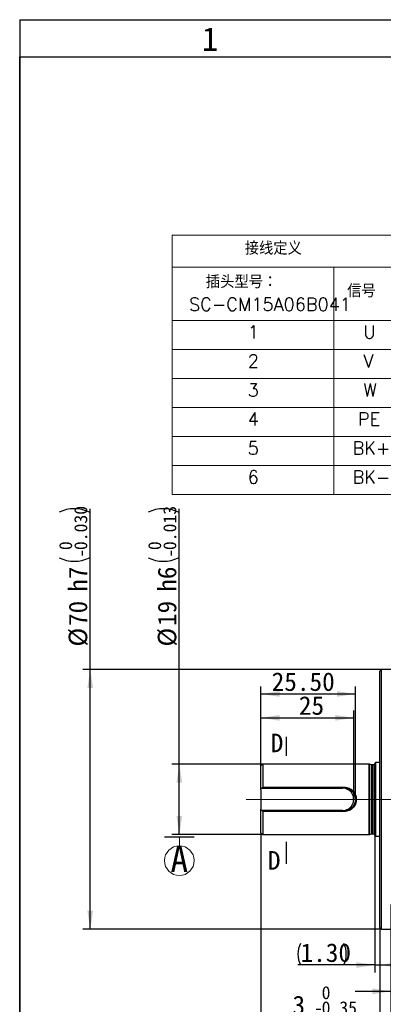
# Model space of a CAD drawing. Header units: millimetres. Extents: x 10 to 584, y 10 to 410.
# Tile 2 of 28: x 10 to 108, y 145 to 410. Entities that reach past the tile are written whole.
import ezdxf

# ---------------------------------------------------------------- set-up
doc = ezdxf.new("R2010")
doc.units = ezdxf.units.MM
doc.header["$LTSCALE"] = 2
for name, pattern in [('SLD-中心线', [34.29, 30.48, -1.27, 1.27, -1.27]), ('SLD-实线', [0]), ('SLD-虚线', [1.905, 1.27, -0.635])]:
    doc.linetypes.add(name, pattern=pattern)
doc.layers.add('图框', color=7, linetype='SLD-实线')
doc.layers.add('细实线层', color=7, linetype='SLD-实线')
doc.layers.add('粗实线层', color=7, linetype='SLD-实线', lineweight=25)
doc.styles.add('SLDTEXTSTYLE0', font='txt', dxfattribs={"bigfont": 'bigfont'})
doc.styles.add('SLDTEXTSTYLE1', font='txt')
doc.dimstyles.new('SLDDIMSTYLE0', dxfattribs={"dimtxt": 5, "dimasz": 5, "dimexe": 0, "dimexo": 0.0625, "dimgap": 1.25, "dimtad": 2, "dimrnd": 1e-09, "dimzin": 12, "dimdsep": 46, "dimtxsty": 'SLDTEXTSTYLE1', "dimsah": 1, "dimcen": 0.09, "dimadec": 0, "dimazin": 3, "dimtfac": 1, "dimtdec": 3, "dimtofl": 0, "dimtmove": 0, "dimatfit": 3, "dimfxl": 1, "dimfrac": 2, "dimtolj": 1, "dimtzin": 12, "dimarcsym": 0})
doc.dimstyles.new('SLDDIMSTYLE1', dxfattribs={"dimtxt": 5, "dimasz": 5, "dimexe": 0, "dimexo": 0.0625, "dimgap": 1.25, "dimtad": 2, "dimrnd": 1e-09, "dimzin": 12, "dimdsep": 46, "dimtxsty": 'SLDTEXTSTYLE1', "dimsah": 1, "dimcen": 0.09, "dimadec": 0, "dimazin": 3, "dimtol": 1, "dimtp": 0.5, "dimtm": 0.5, "dimtfac": 1, "dimtdec": 1, "dimtofl": 0, "dimtmove": 0, "dimatfit": 3, "dimfxl": 1, "dimfrac": 2, "dimtolj": 1, "dimarcsym": 0})
doc.dimstyles.new('SLDDIMSTYLE3', dxfattribs={"dimtxt": 5, "dimasz": 5, "dimexe": 0, "dimexo": 0.0625, "dimgap": 1.25, "dimtad": 2, "dimrnd": 1e-09, "dimzin": 12, "dimdsep": 46, "dimtxsty": 'SLDTEXTSTYLE1', "dimsah": 1, "dimcen": 0.09, "dimadec": 0, "dimazin": 3, "dimtol": 1, "dimtm": 0.35, "dimtfac": 1, "dimtmove": 0, "dimatfit": 0, "dimfxl": 1, "dimfrac": 2, "dimtolj": 1, "dimarcsym": 0})
doc.dimstyles.new('SLDDIMSTYLE4', dxfattribs={"dimtxt": 5, "dimasz": 5, "dimexe": 0, "dimexo": 0.0625, "dimgap": 1.25, "dimtad": 2, "dimrnd": 1e-09, "dimzin": 4, "dimdsep": 46, "dimtxsty": 'SLDTEXTSTYLE1', "dimsah": 1, "dimcen": 0.09, "dimadec": 0, "dimazin": 1, "dimtfac": 1, "dimtdec": 3, "dimtofl": 0, "dimtmove": 0, "dimatfit": 3, "dimfxl": 1, "dimfrac": 2, "dimtolj": 1, "dimtzin": 12, "dimarcsym": 0})
doc.dimstyles.new('SLDDIMSTYLE5', dxfattribs={"dimtxt": 5, "dimasz": 5, "dimexe": 0, "dimexo": 0.0625, "dimgap": 1.25, "dimtad": 2, "dimrnd": 1e-09, "dimzin": 12, "dimdsep": 46, "dimtxsty": 'SLDTEXTSTYLE1', "dimsah": 1, "dimcen": 0.09, "dimadec": 0, "dimazin": 3, "dimtol": 1, "dimtm": 0.03, "dimtfac": 1, "dimtdec": 3, "dimtofl": 0, "dimtmove": 0, "dimatfit": 3, "dimfxl": 1, "dimfrac": 2, "dimtolj": 1, "dimtzin": 0, "dimarcsym": 0})
doc.dimstyles.new('SLDDIMSTYLE6', dxfattribs={"dimtxt": 5, "dimasz": 5, "dimexe": 0, "dimexo": 0.0625, "dimgap": 1.25, "dimtad": 2, "dimrnd": 1e-09, "dimzin": 12, "dimdsep": 46, "dimtxsty": 'SLDTEXTSTYLE1', "dimsah": 1, "dimcen": 0.09, "dimadec": 0, "dimazin": 3, "dimtol": 1, "dimtm": 0.013, "dimtfac": 1, "dimtdec": 3, "dimtofl": 0, "dimtmove": 0, "dimatfit": 3, "dimfxl": 1, "dimfrac": 2, "dimtolj": 1, "dimarcsym": 0})
doc.dimstyles.new('SLDDIMSTYLE7', dxfattribs={"dimtxt": 5, "dimasz": 5, "dimexe": 0, "dimexo": 0.0625, "dimgap": 1.25, "dimtad": 2, "dimrnd": 1e-09, "dimzin": 12, "dimdsep": 46, "dimtxsty": 'SLDTEXTSTYLE1', "dimsah": 1, "dimcen": 0.09, "dimadec": 0, "dimazin": 3, "dimtfac": 1, "dimtdec": 3, "dimtmove": 0, "dimatfit": 0, "dimfxl": 1, "dimfrac": 2, "dimtolj": 1, "dimtzin": 12, "dimarcsym": 0})
doc.dimstyles.new('SLDDIMSTYLE9', dxfattribs={"dimtxt": 5, "dimasz": 5, "dimexe": 0, "dimexo": 0.0625, "dimgap": 1.25, "dimtad": 2, "dimrnd": 1e-09, "dimzin": 4, "dimdsep": 46, "dimtxsty": 'SLDTEXTSTYLE1', "dimsah": 1, "dimcen": 0.09, "dimadec": 0, "dimazin": 1, "dimtfac": 1, "dimtdec": 3, "dimtmove": 0, "dimatfit": 0, "dimfxl": 1, "dimfrac": 2, "dimtolj": 1, "dimtzin": 12, "dimarcsym": 0})

# ---------------------------------------------------------------- blocks, each defined once
blk = doc.blocks.new('SW_TABLEANNOTATION_2')
at = {"color": 0, "linetype": 'SLD-实线', "lineweight": 18}
for p, q in [((0, 0), (0, -8.68)), ((0, 0), (43.54, 0)), ((43.54, 0), (62.32, 0)), ((62.32, 0), (62.32, -8.68))]:
    blk.add_line(p, q, dxfattribs=at)
at = {"color": 0, "linetype": 'Continuous', "lineweight": 0}
for p, q in [((0, -8.68), (0, -22.98)), ((0, -8.68), (43.54, -8.68)), ((43.54, -8.68), (43.54, -22.98)), ((43.54, -8.68), (62.32, -8.68)), ((62.32, -8.68), (62.32, -22.98)), ((0, -22.98), (0, -30.8)), ((0, -22.98), (43.54, -22.98)), ((43.54, -22.98), (43.54, -30.8)), ((43.54, -22.98), (62.32, -22.98)), ((62.32, -22.98), (62.32, -30.8)), ((0, -30.8), (0, -38.62)), ((0, -30.8), (43.54, -30.8)), ((43.54, -30.8), (43.54, -38.62)), ((43.54, -30.8), (62.32, -30.8)), ((62.32, -30.8), (62.32, -38.62)), ((0, -38.62), (0, -46.44)), ((0, -38.62), (43.54, -38.62)), ((43.54, -38.62), (43.54, -46.44)), ((43.54, -38.62), (62.32, -38.62)), ((62.32, -38.62), (62.32, -46.44)), ((0, -46.44), (0, -54.26)), ((0, -46.44), (43.54, -46.44)), ((43.54, -46.44), (43.54, -54.26)), ((43.54, -46.44), (62.32, -46.44)), ((62.32, -46.44), (62.32, -54.26)), ((0, -54.26), (0, -62.08)), ((0, -54.26), (43.54, -54.26)), ((43.54, -54.26), (43.54, -62.08)), ((43.54, -54.26), (62.32, -54.26)), ((62.32, -54.26), (62.32, -62.08)), ((0, -62.08), (0, -69.9)), ((0, -62.08), (43.54, -62.08)), ((43.54, -62.08), (43.54, -69.9)), ((43.54, -62.08), (62.32, -62.08)), ((62.32, -62.08), (62.32, -69.9)), ((0, -69.9), (43.54, -69.9)), ((43.54, -69.9), (62.32, -69.9))]:
    blk.add_line(p, q, dxfattribs=at)
at = {"color": 0, "linetype": 'Continuous', "lineweight": 0, "char_height": 3.5, "attachment_point": 1, "style": 'SLDTEXTSTYLE0'}
for s, insert in [('接线定义', (19.52, -1.79)), ('插头型号：', (9.04, -10.81)), ('信号', (47.11, -13.28)), ('SC-CM15A06B041', (4.5, -16.88)), ('1', (20.32, -24.35)), ('U', (51.48, -24.35)), ('2', (20.32, -32.17)), ('V', (51.48, -32.17)), ('3', (20.32, -39.99)), ('W', (51.48, -39.99)), ('4', (20.32, -47.81)), ('PE', (50.02, -47.81)), ('5', (20.32, -55.62)), ('BK+', (48.57, -55.62)), ('6', (20.32, -63.44)), ('BK-', (48.57, -63.44))]:
    blk.add_mtext(s, dxfattribs=dict(at, insert=insert))
blk = doc.blocks.new('SW_BROKEN_VIEW_0')
at = {"color": 0, "linetype": 'SLD-实线'}
for p, q in [((-43.25, 5.1), (-43.25, 0)), ((-43.25, -23.15), (-43.25, -29.07))]:
    blk.add_line(p, q, dxfattribs=at)
at = {"color": 0, "linetype": 'SLD-虚线'}
for p, q in [((0.76, 2.68), (0.53, 2.27)), ((1.03, 3.07), (0.76, 2.68)), ((1.33, 3.44), (1.03, 3.07)), ((1.66, 3.77), (1.33, 3.44)), ((2.03, 4.07), (1.66, 3.77)), ((2.42, 4.34), (2.03, 4.07)), ((2.83, 4.57), (2.42, 4.34)), ((3.26, 4.76), (2.83, 4.57)), ((3.7, 4.91), (3.26, 4.76)), ((4.16, 5.01), (3.7, 4.91)), ((4.63, 5.08), (4.16, 5.01)), ((5.1, 5.1), (4.63, 5.08)), ((5.1, 5.1), (38.04, 5.1)), ((38.51, 5.08), (38.04, 5.1)), ((38.97, 5.01), (38.51, 5.08)), ((39.43, 4.91), (38.97, 5.01)), ((39.88, 4.76), (39.43, 4.91)), ((40.31, 4.57), (39.88, 4.76)), ((40.72, 4.34), (40.31, 4.57)), ((41.11, 4.07), (40.72, 4.34)), ((41.47, 3.77), (41.11, 4.07)), ((41.8, 3.44), (41.47, 3.77)), ((42.1, 3.07), (41.8, 3.44)), ((42.37, 2.68), (42.1, 3.07)), ((42.6, 2.27), (42.37, 2.68)), ((0.02, 0.47), (0, 0)), ((0, 0), (0, -23.15)), ((0.09, 0.94), (0.02, 0.47)), ((0.19, 1.4), (0.09, 0.94)), ((0.34, 1.84), (0.19, 1.4)), ((0.53, 2.27), (0.34, 1.84)), ((42.79, 1.84), (42.6, 2.27)), ((42.94, 1.4), (42.79, 1.84)), ((43.05, 0.94), (42.94, 1.4)), ((43.11, 0.47), (43.05, 0.94)), ((43.14, 0), (43.11, 0.47)), ((43.14, 0), (43.14, -23.15)), ((0.02, -23.62), (0, -23.15)), ((0.09, -24.08), (0.02, -23.62)), ((43.11, -23.62), (43.05, -24.08)), ((43.14, -23.15), (43.11, -23.62)), ((0.19, -24.54), (0.09, -24.08)), ((0.34, -24.99), (0.19, -24.54)), ((0.53, -25.42), (0.34, -24.99)), ((0.76, -25.83), (0.53, -25.42)), ((1.03, -26.22), (0.76, -25.83)), ((1.33, -26.58), (1.03, -26.22)), ((42.1, -26.22), (41.8, -26.58)), ((42.37, -25.83), (42.1, -26.22)), ((42.6, -25.42), (42.37, -25.83)), ((42.79, -24.99), (42.6, -25.42)), ((42.94, -24.54), (42.79, -24.99)), ((43.05, -24.08), (42.94, -24.54)), ((1.66, -26.92), (1.33, -26.58)), ((2.03, -27.22), (1.66, -26.92)), ((2.42, -27.48), (2.03, -27.22)), ((2.83, -27.71), (2.42, -27.48)), ((3.26, -27.9), (2.83, -27.71)), ((3.7, -28.05), (3.26, -27.9)), ((4.16, -28.16), (3.7, -28.05)), ((4.63, -28.22), (4.16, -28.16)), ((5.1, -28.25), (4.63, -28.22)), ((5.1, -28.25), (38.04, -28.25)), ((38.51, -28.22), (38.04, -28.25)), ((38.97, -28.16), (38.51, -28.22)), ((39.43, -28.05), (38.97, -28.16)), ((39.88, -27.9), (39.43, -28.05)), ((40.31, -27.71), (39.88, -27.9)), ((40.72, -27.48), (40.31, -27.71)), ((41.11, -27.22), (40.72, -27.48)), ((41.47, -26.92), (41.11, -27.22)), ((41.8, -26.58), (41.47, -26.92))]:
    blk.add_line(p, q, dxfattribs=at)
blk = doc.blocks.new('_D_1')
at = {"layer": '细实线层'}
for p, q in [((75.02, 191.02), (75.02, 128.57)), ((110.02, 160.32), (110.02, 128.57)), ((75.02, 130.57), (110.02, 130.57))]:
    blk.add_line(p, q, dxfattribs=at)
for points in [[(75.02, 130.57), (80.02, 129.8), (80.02, 131.34)], [(110.02, 130.57), (105.02, 131.34), (105.02, 129.8)]]:
    blk.add_solid(points, dxfattribs=at)
at = {"layer": '细实线层', "attachment_point": 1, "style": 'SLDTEXTSTYLE1'}
for s, insert, char_height in [('35', (84.58, 136.39), 5), ('±0.5', (93.31, 134.89), 3.5)]:
    blk.add_mtext(s, dxfattribs=dict(at, insert=insert, char_height=char_height))
blk = doc.blocks.new('_D_3')
at = {"layer": '细实线层'}
for p, q in [((110.02, 171.72), (110.02, 139.32)), ((107.02, 165.52), (107.02, 139.32)), ((107.02, 141.32), (83.51, 141.32)), ((107.02, 141.32), (110.02, 141.32)), ((110.02, 141.32), (119.64, 141.32))]:
    blk.add_line(p, q, dxfattribs=at)
for points in [[(107.02, 141.32), (102.02, 142.09), (102.02, 140.55)], [(110.02, 141.32), (115.02, 140.55), (115.02, 142.09)]]:
    blk.add_solid(points, dxfattribs=at)
at = {"layer": '细实线层', "attachment_point": 1, "style": 'SLDTEXTSTYLE1'}
for s, insert, char_height in [('0', (91.37, 149.72), 3.5), ('3', (83.51, 147.14), 5), ('-', (89.33, 145.64), 3.5), ('0.35', (91.37, 145.64), 3.5)]:
    blk.add_mtext(s, dxfattribs=dict(at, insert=insert, char_height=char_height))
blk = doc.blocks.new('_D_5')
at = {"layer": '细实线层'}
for p, q in [((75.02, 203.02), (75.02, 223.98)), ((100.02, 200.02), (100.02, 223.98)), ((75.02, 221.98), (100.02, 221.98))]:
    blk.add_line(p, q, dxfattribs=at)
for points in [[(75.02, 221.98), (80.02, 221.21), (80.02, 222.75)], [(100.02, 221.98), (95.02, 222.75), (95.02, 221.21)]]:
    blk.add_solid(points, dxfattribs=at)
at = {"layer": '细实线层', "insert": (85.24, 227.8), "char_height": 5, "attachment_point": 1, "style": 'SLDTEXTSTYLE1'}
blk.add_mtext('25', dxfattribs=at)
blk = doc.blocks.new('_D_6')
at = {"layer": '细实线层'}
for p, q in [((75.02, 203.02), (75.02, 230.41)), ((75.02, 228.41), (100.52, 228.41)), ((100.52, 200.02), (100.52, 230.41))]:
    blk.add_line(p, q, dxfattribs=at)
for points in [[(75.02, 228.41), (80.02, 227.64), (80.02, 229.18)], [(100.52, 228.41), (95.52, 229.18), (95.52, 227.64)]]:
    blk.add_solid(points, dxfattribs=at)
at = {"layer": '细实线层', "insert": (77.9, 234.23), "char_height": 5, "attachment_point": 1, "style": 'SLDTEXTSTYLE1'}
blk.add_mtext('25.50', dxfattribs=at)
blk = doc.blocks.new('_D_7')
at = {"layer": '细实线层'}
for p, q in [((29.02, 235.02), (29.02, 278.3)), ((107.52, 235.02), (27.02, 235.02)), ((29.02, 165.02), (29.02, 235.02)), ((107.52, 165.02), (27.02, 165.02))]:
    blk.add_line(p, q, dxfattribs=at)
for centre, start, end in [((24.7, 269.19), 63.4349, 116.5651), ((24.7, 273.26), 243.4349, 296.5651)]:
    blk.add_arc(centre, 9.11, start, end, dxfattribs=at)
for points in [[(29.02, 235.02), (28.25, 230.02), (29.79, 230.02)], [(29.02, 165.02), (29.79, 170.02), (28.25, 170.02)]]:
    blk.add_solid(points, dxfattribs=at)
at = {"layer": '细实线层', "attachment_point": 1, "rotation": 90, "style": 'SLDTEXTSTYLE1'}
for s, insert, char_height in [('0.030', (24.7, 267.15), 3.5), ('0', (20.63, 267.15), 3.5), ('-', (24.7, 265.12), 3.5), (' h7 ', (23.2, 252.52), 5), ('70', (23.2, 246.7), 5), ('%%c', (23.2, 241.17), 5)]:
    blk.add_mtext(s, dxfattribs=dict(at, insert=insert, char_height=char_height))
blk = doc.blocks.new('_D_8')
at = {"layer": '细实线层'}
for p, q in [((53.02, 209.52), (53.02, 278.3)), ((75.52, 209.52), (51.02, 209.52)), ((53.02, 190.52), (53.02, 209.52)), ((75.52, 190.52), (51.02, 190.52))]:
    blk.add_line(p, q, dxfattribs=at)
for centre, start, end in [((48.7, 269.19), 63.4349, 116.5651), ((48.7, 273.26), 243.4349, 296.5651)]:
    blk.add_arc(centre, 9.11, start, end, dxfattribs=at)
for points in [[(53.02, 209.52), (52.25, 204.52), (53.79, 204.52)], [(53.02, 190.52), (53.79, 195.52), (52.25, 195.52)]]:
    blk.add_solid(points, dxfattribs=at)
at = {"layer": '细实线层', "attachment_point": 1, "rotation": 90, "style": 'SLDTEXTSTYLE1'}
for s, insert, char_height in [('0.013', (48.7, 267.15), 3.5), ('0', (44.63, 267.15), 3.5), ('-', (48.7, 265.12), 3.5), (' h6 ', (47.2, 252.52), 5), ('19', (47.2, 246.7), 5), ('%%c', (47.2, 241.17), 5)]:
    blk.add_mtext(s, dxfattribs=dict(at, insert=insert, char_height=char_height))
blk = doc.blocks.new('_D_9')
at = {"layer": '细实线层'}
for p, q in [((110.02, 160.32), (110.02, 146.32)), ((118.02, 160.52), (118.02, 146.32)), ((110.02, 148.32), (100.4, 148.32)), ((110.02, 148.32), (118.02, 148.32)), ((118.02, 148.32), (132.69, 148.32))]:
    blk.add_line(p, q, dxfattribs=at)
for points in [[(110.02, 148.32), (105.02, 149.09), (105.02, 147.55)], [(118.02, 148.32), (123.02, 147.55), (123.02, 149.09)]]:
    blk.add_solid(points, dxfattribs=at)
at = {"layer": '细实线层', "char_height": 5, "attachment_point": 1, "style": 'SLDTEXTSTYLE1'}
for s, insert in [('(', (123.96, 154.14)), ('8', (126.87, 154.14)), (')', (129.78, 154.14))]:
    blk.add_mtext(s, dxfattribs=dict(at, insert=insert))
blk = doc.blocks.new('_D_11')
at = {"layer": '细实线层'}
for p, q in [((105.72, 190.32), (105.72, 153.42)), ((107.02, 165.52), (107.02, 153.42)), ((105.72, 155.42), (85, 155.42)), ((105.72, 155.42), (107.02, 155.42)), ((107.02, 155.42), (116.64, 155.42))]:
    blk.add_line(p, q, dxfattribs=at)
for start, end in [(153.4349, 206.5651), (333.4349, 26.5651)]:
    blk.add_arc((91.51, 158.33), 6.51, start, end, dxfattribs=at)
for points in [[(105.72, 155.42), (100.72, 156.19), (100.72, 154.65)], [(107.02, 155.42), (112.02, 154.65), (112.02, 156.19)]]:
    blk.add_solid(points, dxfattribs=at)
at = {"layer": '细实线层', "insert": (85.69, 161.24), "char_height": 5, "attachment_point": 1, "style": 'SLDTEXTSTYLE1'}
blk.add_mtext('1.30', dxfattribs=at)
blk = doc.blocks.new('SW_DATUMTAG_0')
at = {"color": 0, "linetype": 'SLD-实线', "lineweight": 18}
blk.add_line((2.04, 14.41), (2.04, 11.95), dxfattribs=at)
blk.add_circle((2.04, 7.95), 4, dxfattribs=at)
at = {"color": 0, "linetype": 'Continuous', "lineweight": 0, "insert": (-0.35, 11.87), "char_height": 7, "attachment_point": 1, "style": 'SLDTEXTSTYLE1'}
blk.add_mtext('A', dxfattribs=at)

msp = doc.modelspace()

# ---------------------------------------------------------------- linework, layer by layer
at = {"color": 7, "linetype": 'SLD-实线', "lineweight": 25}
for p, q in [((107.520116, 235.022882), (107.020115, 234.522882)), ((107.020115, 200.02288), (107.020115, 234.522882)), ((110.020114, 235.022882), (107.520116, 235.022882)), ((107.520116, 200.02288), (107.520116, 235.022882)), ((75.520114, 209.52288), (75.020113, 209.022883)), ((104.18062, 209.52288), (75.520114, 209.52288)), ((75.520114, 209.52288), (75.520114, 203.291699)), ((104.941094, 209.329698), (104.258267, 209.512658)), ((105.920115, 209.922883), (105.720115, 209.722884)), ((105.720115, 190.322879), (105.720115, 209.722884)), ((107.020115, 209.922883), (105.920115, 209.922883)), ((105.920115, 209.922883), (105.920115, 190.122883)), ((75.020113, 203.022882), (75.020113, 209.022883)), ((105.520116, 209.32288), (104.992857, 209.32288)), ((75.020113, 202.622883), (75.020113, 203.022882)), ((75.020113, 203.022882), (97.020113, 203.022882)), ((75.020113, 202.622883), (75.020113, 197.42288)), ((75.253205, 203.022882), (75.520114, 203.291699)), ((75.520114, 203.291699), (97.520114, 203.291699)), ((97.520114, 203.022882), (97.020113, 203.022882)), ((97.520114, 203.022882), (97.520114, 203.291699)), ((107.020115, 165.522884), (107.020115, 200.02288)), ((107.520116, 165.022883), (107.520116, 200.02288)), ((75.020113, 197.022881), (75.020113, 197.42288)), ((75.020113, 191.022884), (75.020113, 197.022881)), ((97.020113, 197.022881), (75.020113, 197.022881)), ((75.520114, 196.754064), (75.253205, 197.022881)), ((97.520114, 196.754064), (75.520114, 196.754064)), ((75.520114, 196.754064), (75.520114, 190.522883)), ((97.020113, 197.022881), (97.520114, 197.022881)), ((97.520114, 197.022881), (97.520114, 196.754064)), ((75.020113, 191.022884), (75.520114, 190.522883)), ((75.520114, 190.522883), (104.18062, 190.522883)), ((104.258267, 190.533105), (104.941094, 190.716069)), ((104.992857, 190.722879), (105.520116, 190.722879)), ((105.720115, 190.322879), (105.920115, 190.122883)), ((105.920115, 190.122883), (107.020115, 190.122883)), ((107.020115, 165.522884), (107.520116, 165.022883)), ((107.520116, 165.022883), (110.020114, 165.022883))]:
    msp.add_line(p, q, dxfattribs=at)
at = {"color": 8, "linetype": 'SLD-实线', "lineweight": 25}
for p, q in [((104.18062, 190.522883), (104.18062, 209.52288)), ((104.258267, 209.512658), (104.258267, 190.533105)), ((104.941094, 190.716069), (104.941094, 209.329698)), ((104.992857, 209.32288), (104.992857, 190.722879)), ((105.520116, 190.722879), (105.520116, 209.32288))]:
    msp.add_line(p, q, dxfattribs=at)
at = {"color": 7, "linetype": 'SLD-中心线', "lineweight": 18}
msp.add_line((71.020113, 200.02288), (253.585131, 200.02288), dxfattribs=at)
msp.add_line((49.043982, 189.975859), (56.996249, 189.975859))
at = {"color": 7, "linetype": 'SLD-实线', "lineweight": 25}
for centre, radius, start, end in [((104.180614, 209.222828), 0.300052, 75.00135085, 89.99882753), ((105.52011, 209.522886), 0.200005, 270.00160966, 359.99839034), ((104.992883, 209.523004), 0.200124, 255.00195053, 269.99246784), ((97.020115, 200.022881), 3, 269.99997, 90.00003), ((104.180671, 190.822507), 0.299625, 269.99041039, 285.00941123), ((104.992798, 190.52319), 0.199689, 89.98314396, 105.00622466), ((105.520116, 190.52288), 0.199999, 0.00085502, 90.00021221)]:
    msp.add_arc(centre, radius, start, end, dxfattribs=at)
for points, knots in [([(97.520114, 203.291699), (97.730852, 203.2793), (98.152429, 203.254497), (98.956681, 202.995347), (99.844959, 202.39194), (100.434067, 201.486878), (100.67786, 200.670032), (100.741038, 200.025083), (100.678879, 199.3805), (100.435459, 198.561534), (99.846786, 197.655379), (98.958971, 197.051793), (98.154695, 196.791679), (97.732614, 196.76666), (97.520114, 196.754064)], [0, 0, 0, 0, 0.0623500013, 0.12473037, 0.2482407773, 0.3726984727, 0.4361594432, 0.4996527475, 0.5635538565, 0.6268574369, 0.7516453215, 0.8751256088, 0.9371311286, 1, 1, 1, 1]), ([(97.520114, 197.022881), (97.719279, 197.034425), (98.114551, 197.057337), (98.86691, 197.295341), (99.697773, 197.84648), (100.252521, 198.67963), (100.481382, 199.432869), (100.539752, 200.024904), (100.480428, 200.617272), (100.251217, 201.368562), (99.696066, 202.200699), (98.864755, 202.751689), (98.112428, 202.988805), (97.717627, 203.011519), (97.520114, 203.022882)], [0, 0, 0, 0, 0.0635331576, 0.1260909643, 0.2500702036, 0.3743505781, 0.4371008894, 0.5003435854, 0.5631827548, 0.6260895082, 0.7500438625, 0.87405447, 0.9369912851, 1, 1, 1, 1])]:
    msp.add_open_spline(points, degree=3, knots=knots, dxfattribs=at)
at = {"layer": '图框'}
for p, q in [((10, 410), (584, 410)), ((10, 410), (10, 10)), ((10, 400), (574, 400))]:
    msp.add_line(p, q, dxfattribs=at)
at = {"layer": '粗实线层', "linetype": 'SLD-实线', "lineweight": 25}
for p, q in [((10, 10), (10, 400)), ((10, 400), (574, 400))]:
    msp.add_line(p, q, dxfattribs=at)

# ---------------------------------------------------------------- block references
at = {"color": 7, "linetype": 'Continuous', "lineweight": 0}
for name, p in [('SW_TABLEANNOTATION_2', (51.131357, 351.987196)), ('SW_DATUMTAG_0', (50.98331, 175.564447))]:
    msp.add_blockref(name, p, dxfattribs=at)
at = {"color": 7, "linetype": 'Continuous'}
msp.add_blockref('SW_BROKEN_VIEW_0', (125.020114, 211.718136), dxfattribs=at)

# ---------------------------------------------------------------- texts
at = {"color": 7, "linetype": 'Continuous', "lineweight": 0, "char_height": 5, "attachment_point": 1, "style": 'SLDTEXTSTYLE1'}
for insert in [(77.639511, 217.726866), (76.887153, 186.092393)]:
    msp.add_mtext('D', dxfattribs=dict(at, insert=insert))
at = {"layer": '图框', "insert": (61.300724, 407.962213), "char_height": 6.35, "attachment_point": 2, "style": 'SLDTEXTSTYLE1'}
msp.add_mtext('1', dxfattribs=at)

# ---------------------------------------------------------------- dimensions: what is measured, and where the dimension line sits
at = {"layer": '细实线层'}
for base, p1, p2, angle, text, dimstyle, picture, middle in [((29.020115, 235.022882), (107.520115, 165.022882), (107.520115, 235.022882), 90, '%%c<>h7', 'SLDDIMSTYLE5', '_D_7', (29.020115, 259.734458)), ((53.020115, 209.522882), (75.520115, 190.522882), (75.520115, 209.522882), 90, '%%c<>h6', 'SLDDIMSTYLE6', '_D_8', (53.020115, 259.734458)), ((107.020115, 155.423828), (105.720115, 190.322882), (107.020115, 165.522882), 0, '(<>)', 'SLDDIMSTYLE9', '_D_11', (91.510614, 155.423828)), ((118.020115, 148.322258), (110.020115, 160.322882), (118.020115, 160.522882), 0, '(<>)', 'SLDDIMSTYLE7', '_D_9', (128.327114, 148.322258))]:
    dim = msp.add_linear_dim(base=base, p1=p1, p2=p2, angle=angle, text=text, dimstyle=dimstyle, dxfattribs=at)
    dim.commit()
    dim.dimension.update_dxf_attribs({"geometry": picture, "text_midpoint": middle, "dimtype": 160})
for base, p1, p2, dimstyle, picture, middle in [((100.520115, 228.407118), (75.020115, 203.022882), (100.520115, 200.022882), 'SLDDIMSTYLE4', '_D_6', (85.173226, 228.407118)), ((100.020115, 221.982701), (75.020115, 203.022882), (100.020115, 200.022882), 'SLDDIMSTYLE0', '_D_5', (88.15138, 221.982701)), ((110.020115, 130.573176), (75.020115, 191.022882), (110.020115, 160.322882), 'SLDDIMSTYLE1', '_D_1', (94.037551, 130.573176)), ((110.020115, 141.323173), (107.020115, 165.522882), (110.020115, 171.722882), 'SLDDIMSTYLE3', '_D_3', (91.510614, 141.323173))]:
    dim = msp.add_linear_dim(base=base, p1=p1, p2=p2, angle=0, dimstyle=dimstyle, dxfattribs=at)
    dim.commit()
    dim.dimension.update_dxf_attribs({"geometry": picture, "text_midpoint": middle, "dimtype": 160})

doc.saveas('drawing.dxf')
